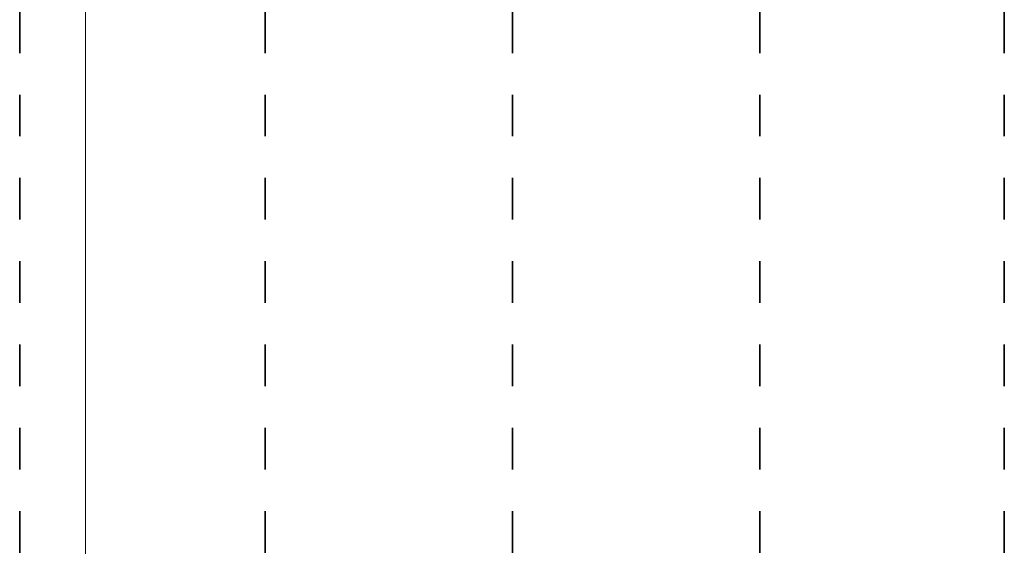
# Model space of a CAD drawing. Header units: metres. Extents: x -3.6 to 84.5, y -11 to 16.8.
# Tile 131 of 229: x 40.3 to 42.7, y 1.7 to 3. Entities that reach past the tile are written whole.
import ezdxf

# ---------------------------------------------------------------- set-up
doc = ezdxf.new("R2010")
doc.units = ezdxf.units.M
doc.header["$MEASUREMENT"] = 0
doc.linetypes.add('Achse', pattern=[0.2, 0.1, -0.05, 0, -0.05])
doc.layers.add('155 - Bemaßung_ Beschriftung.Ausbau - Deckenelemente', color=7, linetype='Continuous')
doc.layers.add('Neubau_401 - Zone.Raum_ Raumbegrenzung_ Whg.', color=7, linetype='Continuous')

msp = doc.modelspace()

# ---------------------------------------------------------------- linework, layer by layer
at = {"layer": '155 - Bemaßung_ Beschriftung.Ausbau - Deckenelemente', "color": 7, "linetype": 'Achse', "lineweight": 35}
for p, q in [((40.333, 5.19), (40.333, 0.71)), ((40.923, 5.19), (40.923, 0.71)), ((41.518, 5.19), (41.518, 0.71)), ((42.112, 5.19), (42.112, 0.71)), ((42.7, 5.19), (42.7, 0.71))]:
    msp.add_line(p, q, dxfattribs=at)
at = {"layer": 'Neubau_401 - Zone.Raum_ Raumbegrenzung_ Whg.', "color": 1, "linetype": 'Continuous', "lineweight": 9}
msp.add_line((40.491, -1.3085), (40.491, 4.3938), dxfattribs=at)

doc.saveas('drawing.dxf')
